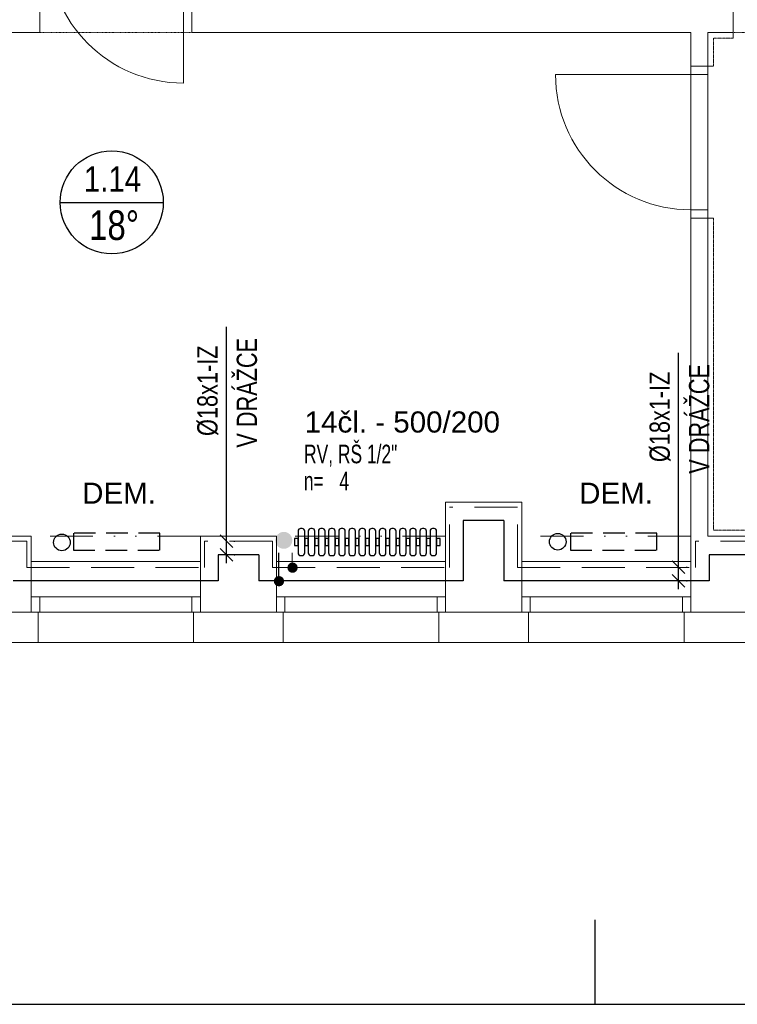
# Model space of a CAD drawing. Header units: millimetres. Extents: x 2424458 to 5109721, y -2781114 to -1335434.
# Tile 24 of 59: x 2470975 to 2475218, y -1390788 to -1384963. Entities that reach past the tile are written whole.
import ezdxf
from ezdxf.enums import TextEntityAlignment as Align

# ---------------------------------------------------------------- set-up
doc = ezdxf.new("R2010")
doc.units = ezdxf.units.MM
doc.header["$LTSCALE"] = 20
doc.header["$MEASUREMENT"] = 0
for name, pattern in [('Cerchovana', [0.27, 0.15, -0.06, 0, -0.06]), ('Cerchovana 2 tecky', [0.33, 0.15, -0.06, 0, -0.06, 0, -0.06]), ('DASHED', [19.05, 12.7, -6.35]), ('DASHED2', [9.525, 6.35, -3.175]), ('DIVIDE', [31.75, 12.7, -6.35, 0, -6.35, 0, -6.35])]:
    doc.linetypes.add(name, pattern=pattern)
for name, color, linetype in [('ARMATURY', 2, 'Continuous'), ('KOTY', 2, 'Continuous'), ('OKNA + IZOLANT', 7, 'Continuous'), ('ROZVODY', 6, 'Continuous'), ('slepák', 8, 'Continuous'), ('TZB_TOP rozvody', 6, 'Continuous'), ('TZB_TOP tělesa', 6, 'Continuous'), ('UT', 6, 'Continuous'), ('Čísla místností', 7, 'Continuous')]:
    doc.layers.add(name, color=color, linetype=linetype)
doc.layers.add('Rámečky', color=7, linetype='Continuous', lineweight=25)
doc.layers.add('TZB TEXT', color=3, linetype='Continuous', lineweight=18)
doc.styles.add('ARIEL', font='ARIAL.TTF')
doc.styles.add('ROMAN', font='ic-romans.shx')
doc.styles.add('ROMANS', font='ic-romans.shx', dxfattribs={"width": 0.8})
doc.styles.get("Standard").update_dxf_attribs({"font": 'ic-romans.shx', "width": 0.8})
doc.dimstyles.new('M50', dxfattribs={"dimtxt": 100, "dimasz": 60, "dimexe": 50, "dimexo": 150, "dimgap": 100, "dimtad": 1, "dimdec": 0, "dimzin": 0, "dimdsep": 46, "dimtxsty": 'Standard', "dimblk1": 'OBLIQUE', "dimblk2": 'OBLIQUE', "dimsah": 1, "dimcen": 0.09, "dimdle": 50, "dimclrd": 256, "dimclre": 256, "dimclrt": 256, "dimadec": 0, "dimazin": 0, "dimtfac": 1, "dimtdec": 0, "dimtofl": 0, "dimtmove": 1, "dimatfit": 3, "dimldrblk": 'OBLIQUE', "dimfxl": 1, "dimarcsym": 0})

# ---------------------------------------------------------------- blocks, each defined once
blk = doc.blocks.new('KOMPLEXNÍ OBJEKT_29')
at = {"layer": 'OKNA + IZOLANT', "color": 138, "linetype": 'Continuous', "lineweight": 13, "true_color": 0x005050, "transparency": 33554687}
for p, q in [((9.4272, -57.5967), (9.3872, -57.5967)), ((9.3872, -57.5967), (9.3872, -57.7767))]:
    blk.add_line(p, q, dxfattribs=at)
blk = doc.blocks.new('KOMPLEXNÍ OBJEKT_30')
at = {"layer": 'OKNA + IZOLANT', "color": 138, "linetype": 'Continuous', "lineweight": 13, "true_color": 0x005050, "transparency": 33554687}
for p, q in [((8.4272, -57.5967), (8.4672, -57.5967)), ((8.4672, -57.5967), (8.4672, -57.7767))]:
    blk.add_line(p, q, dxfattribs=at)
blk = doc.blocks.new('KOMPLEXNÍ OBJEKT_31')
at = {"layer": 'OKNA + IZOLANT', "color": 138, "linetype": 'Continuous', "lineweight": 13, "true_color": 0x005050, "transparency": 33554687}
for p, q in [((10.8772, -57.5967), (10.8372, -57.5967)), ((10.8372, -57.5967), (10.8372, -57.7767))]:
    blk.add_line(p, q, dxfattribs=at)
blk = doc.blocks.new('KOMPLEXNÍ OBJEKT_32')
at = {"layer": 'OKNA + IZOLANT', "color": 138, "linetype": 'Continuous', "lineweight": 13, "true_color": 0x005050, "transparency": 33554687}
for p, q in [((9.8772, -57.5967), (9.9172, -57.5967)), ((9.9172, -57.5967), (9.9172, -57.7767))]:
    blk.add_line(p, q, dxfattribs=at)
blk = doc.blocks.new('KOMPLEXNÍ OBJEKT_33')
at = {"layer": 'OKNA + IZOLANT', "color": 138, "linetype": 'Continuous', "lineweight": 13, "true_color": 0x005050, "transparency": 33554687}
for p, q in [((12.3272, -57.5967), (12.2872, -57.5967)), ((12.2872, -57.5967), (12.2872, -57.7767))]:
    blk.add_line(p, q, dxfattribs=at)
blk = doc.blocks.new('KOMPLEXNÍ OBJEKT_34')
at = {"layer": 'OKNA + IZOLANT', "color": 138, "linetype": 'Continuous', "lineweight": 13, "true_color": 0x005050, "transparency": 33554687}
for p, q in [((11.3272, -57.5967), (11.3672, -57.5967)), ((11.3672, -57.5967), (11.3672, -57.7767))]:
    blk.add_line(p, q, dxfattribs=at)
blk = doc.blocks.new('*U726', base_point=(52500, 0))
at = {"layer": 'Rámečky', "linetype": 'Continuous'}
for p, q in [((31500, 0), (31500, 250)), ((0, 0), (52500, 0))]:
    blk.add_line(p, q, dxfattribs=at)
blk = doc.blocks.new('_OBLIQUE')
at = {"color": 0, "linetype": 'ByBlock'}
blk.add_line((-0.5, -0.5), (0.5, 0.5), dxfattribs=at)
blk = doc.blocks.new('*D862')
at = {"layer": 'Defpoints', "color": 0}
for p in [(2474865.8, -1388202.9), (2474871.5, -1388202.9), (2474868, -1388282.9)]:
    blk.add_point(p, dxfattribs=at)
at = {"layer": 'KOTY', "linetype": 'Continuous', "lineweight": -2}
for p, q in [((2474871.5, -1388202.9), (2474871.5, -1386933.5)), ((2474871.5, -1388332.9), (2474871.5, -1388152.9)), ((2474915.8, -1388202.9), (2474921.5, -1388202.9)), ((2474918, -1388282.9), (2474921.5, -1388282.9))]:
    blk.add_line(p, q, dxfattribs=at)
at = {"layer": 'KOTY', "lineweight": -2, "xscale": 75, "yscale": 75, "zscale": 75}
for p, rotation in [((2474871.5, -1388202.9), 270), ((2474871.5, -1388282.9), 90)]:
    blk.add_blockref('_OBLIQUE', p, dxfattribs=dict(at, rotation=rotation))
at = {"layer": 'KOTY', "lineweight": -3, "insert": (2474761.5, -1387312.6), "char_height": 120, "attachment_point": 5, "rotation": 90, "style": 'ROMANS'}
blk.add_mtext('%%c18x1-IZ', dxfattribs=at)
blk = doc.blocks.new('*D864')
at = {"layer": 'Defpoints', "color": 0}
for p in [(2472191.3, -1388048.6), (2472197, -1388048.6), (2472193.5, -1388128.6)]:
    blk.add_point(p, dxfattribs=at)
at = {"layer": 'KOTY', "linetype": 'Continuous', "lineweight": -2}
for p, q in [((2472197, -1388048.6), (2472197, -1386779.2)), ((2472197, -1388178.6), (2472197, -1387998.6)), ((2472241.3, -1388048.6), (2472247, -1388048.6)), ((2472243.5, -1388128.6), (2472247, -1388128.6))]:
    blk.add_line(p, q, dxfattribs=at)
at = {"layer": 'KOTY', "lineweight": -2, "xscale": 75, "yscale": 75, "zscale": 75}
for p, rotation in [((2472197, -1388048.6), 270), ((2472197, -1388128.6), 90)]:
    blk.add_blockref('_OBLIQUE', p, dxfattribs=dict(at, rotation=rotation))
at = {"layer": 'KOTY', "lineweight": -3, "insert": (2472087, -1387158.3), "char_height": 120, "attachment_point": 5, "rotation": 90, "style": 'ROMANS'}
blk.add_mtext('%%c18x1-IZ', dxfattribs=at)
blk = doc.blocks.new('B')
at = {"layer": 'TZB_TOP rozvody', "lineweight": -3, "ltscale": 200}
blk.add_hatch(color=3, dxfattribs=at).paths.add_polyline_path([(32.4, 1.9, 1), (-28.8, 1.9, 1)])
blk.add_hatch(color=3, dxfattribs=at).paths.add_polyline_path([(32.4, 1.9, 1), (-28.8, 1.9, 1)])

msp = doc.modelspace()

# ---------------------------------------------------------------- hatches: boundary and pattern name
at = {"layer": 'UT'}
msp.add_hatch(color=3, dxfattribs=at).paths.add_polyline_path([(2472536.8, -1388093.3, 1), (2472536.8, -1387993.3, 1)])

# ---------------------------------------------------------------- linework, layer by layer
at = {"layer": 'ROZVODY', "color": 2, "linetype": 'Continuous'}
for centre in [(2474156.2, -1388051.2), (2471224.4, -1388055.2)]:
    msp.add_circle(centre, 49.3, dxfattribs=at)
at = {"layer": 'Rámečky'}
msp.add_line((2474376.9, -1390788.3), (2474376.9, -1390288.3), dxfattribs=at)
at = {"layer": 'slepák', "linetype": 'Continuous', "lineweight": 13, "transparency": 33554687}
for p, q in [((2471093.3, -1385037.9), (2471093.3, -1384437.9)), ((2471993.3, -1385037.9), (2471993.3, -1384437.9)), ((2475193.3, -1385037.9), (2475193.3, -1384437.9)), ((2471943.3, -1384537.9), (2471943.3, -1385337.9)), ((2471093.3, -1385037.9), (2467993.3, -1385037.9)), ((2474943.3, -1385037.9), (2471993.3, -1385037.9)), ((2474943.3, -1385037.9), (2474943.3, -1385237.9)), ((2475193.3, -1385037.9), (2475043.3, -1385037.9)), ((2475043.3, -1385037.9), (2475043.3, -1385237.9)), ((2475193.3, -1385037.9), (2475193.3, -1385072.9)), ((2475043.3, -1385237.9), (2474943.3, -1385237.9)), ((2474943.3, -1386137.9), (2474943.3, -1385237.9)), ((2475043.3, -1386137.9), (2475043.3, -1385237.9)), ((2475043.3, -1385237.9), (2475078.3, -1385237.9)), ((2474943.3, -1385287.9), (2474143.3, -1385287.9)), ((2475043.3, -1385287.9), (2474943.3, -1385287.9)), ((2475043.3, -1386087.9), (2474943.3, -1386087.9)), ((2475043.3, -1386137.9), (2474943.3, -1386137.9)), ((2474943.3, -1386137.9), (2474943.3, -1388467.9)), ((2475043.3, -1386137.9), (2475043.3, -1388017.9)), ((2475043.3, -1386137.9), (2475078.3, -1386137.9)), ((2473943.3, -1387817.9), (2473493.3, -1387817.9)), ((2473493.3, -1387817.9), (2473493.3, -1388467.9)), ((2473943.3, -1387817.9), (2473943.3, -1388467.9)), ((2471043.3, -1388017.9), (2469193.3, -1388017.9)), ((2471043.3, -1388017.9), (2471043.3, -1388467.9)), ((2472043.3, -1388017.9), (2472043.3, -1388467.9)), ((2472493.3, -1388017.9), (2472043.3, -1388017.9)), ((2472493.3, -1388017.9), (2472493.3, -1388467.9)), ((2475393.3, -1388017.9), (2475043.3, -1388017.9)), ((2472043.3, -1388167.9), (2471043.3, -1388167.9)), ((2473493.3, -1388167.9), (2472493.3, -1388167.9)), ((2474943.3, -1388167.9), (2473943.3, -1388167.9)), ((2472043.3, -1388377.9), (2471043.3, -1388377.9)), ((2471093.3, -1388377.9), (2471093.3, -1388467.9)), ((2471993.3, -1388377.9), (2471993.3, -1388467.9)), ((2473493.3, -1388377.9), (2472493.3, -1388377.9)), ((2472543.3, -1388377.9), (2472543.3, -1388467.9)), ((2473443.3, -1388377.9), (2473443.3, -1388467.9)), ((2474943.3, -1388377.9), (2473943.3, -1388377.9)), ((2473993.3, -1388377.9), (2473993.3, -1388467.9)), ((2474893.3, -1388377.9), (2474893.3, -1388467.9)), ((2471043.3, -1388467.9), (2469493.3, -1388467.9)), ((2472043.3, -1388467.9), (2471043.3, -1388467.9)), ((2472493.3, -1388467.9), (2472043.3, -1388467.9)), ((2473493.3, -1388467.9), (2472493.3, -1388467.9)), ((2473943.3, -1388467.9), (2473493.3, -1388467.9)), ((2474943.3, -1388467.9), (2473943.3, -1388467.9)), ((2475393.3, -1388467.9), (2474943.3, -1388467.9)), ((2471083.3, -1388647.9), (2469673.3, -1388647.9)), ((2471083.3, -1388647.9), (2472003.3, -1388647.9)), ((2472533.3, -1388647.9), (2472003.3, -1388647.9)), ((2472533.3, -1388647.9), (2473453.3, -1388647.9)), ((2473983.3, -1388647.9), (2473453.3, -1388647.9)), ((2473983.3, -1388647.9), (2474903.3, -1388647.9)), ((2475433.3, -1388647.9), (2474903.3, -1388647.9))]:
    msp.add_line(p, q, dxfattribs=at)
at = {"layer": 'slepák', "linetype": 'Cerchovana 2 tecky', "lineweight": 13, "transparency": 33554687}
for p, q in [((2471093.3, -1385037.9), (2471993.3, -1385037.9)), ((2475193.3, -1385037.9), (2476093.3, -1385037.9))]:
    msp.add_line(p, q, dxfattribs=at)
at = {"layer": 'slepák', "linetype": 'Cerchovana', "lineweight": 13, "transparency": 33554687}
for p, q in [((2475193.3, -1385072.9), (2475078.3, -1385072.9)), ((2475078.3, -1385072.9), (2475078.3, -1385237.9)), ((2475078.3, -1386137.9), (2475078.3, -1387982.9)), ((2475428.3, -1387982.9), (2475078.3, -1387982.9))]:
    msp.add_line(p, q, dxfattribs=at)
at = {"layer": 'slepák', "linetype": 'DIVIDE', "lineweight": 13, "transparency": 33554687}
for p, q in [((2472043.3, -1388017.9), (2471043.3, -1388017.9)), ((2473493.3, -1388017.9), (2472493.3, -1388017.9)), ((2474943.3, -1388017.9), (2473943.3, -1388017.9))]:
    msp.add_line(p, q, dxfattribs=at)
at = {"layer": 'slepák', "linetype": 'Continuous', "lineweight": 13, "transparency": 33554687}
for centre in [(2471943.3, -1384537.9), (2474943.3, -1385287.9)]:
    msp.add_arc(centre, 800, 180, 270, dxfattribs=at)
at = {"layer": 'TZB_TOP rozvody', "linetype": 'DASHED', "lineweight": 9}
for p, q in [((2473917.8, -1387846.5), (2473517.2, -1387846.5)), ((2473517.2, -1388203), (2473517.2, -1387846.5)), ((2473917.8, -1388203), (2473917.8, -1387846.5)), ((2471016.1, -1388048.7), (2469090.8, -1388048.6)), ((2471016.1, -1388203), (2471016.1, -1388048.7)), ((2472068.4, -1388203), (2472068.4, -1388048.7)), ((2472469, -1388048.7), (2472068.4, -1388048.7)), ((2472469, -1388203), (2472469, -1388048.7)), ((2475372.2, -1388048.7), (2474971.7, -1388048.7)), ((2474971.7, -1388203), (2474971.7, -1388048.7)), ((2472586.3, -1388203), (2472586.3, -1388117.1)), ((2471016.1, -1388203), (2472068.4, -1388203)), ((2472469, -1388203), (2473517.2, -1388203)), ((2473917.8, -1388203), (2474971.7, -1388203))]:
    msp.add_line(p, q, dxfattribs=at)
at = {"layer": 'TZB_TOP rozvody', "lineweight": -3, "ltscale": 20}
for p, q in [((2473597.2, -1387926.5), (2473597.1, -1388283)), ((2473837.8, -1387926.5), (2473597.2, -1387926.5)), ((2473837.8, -1387926.5), (2473837.8, -1388282.8)), ((2472506.3, -1388283), (2472506.3, -1388117.1)), ((2472148.4, -1388128.7), (2472148.4, -1388283)), ((2472389, -1388128.7), (2472148.4, -1388128.7)), ((2472389, -1388128.7), (2472389.1, -1388282.8)), ((2475292.3, -1388128.7), (2475051.6, -1388128.7)), ((2475051.6, -1388128.7), (2475051.6, -1388283)), ((2472148.4, -1388283), (2470936.1, -1388282.8)), ((2473597.1, -1388283), (2472389.1, -1388282.8)), ((2475051.6, -1388283), (2473837.8, -1388282.8))]:
    msp.add_line(p, q, dxfattribs=at)
at = {"layer": 'TZB_TOP tělesa', "color": 2, "linetype": 'DASHED2', "lineweight": -3}
for points in [[(2471292.2, -1388101.1), (2471804.1, -1388101.1), (2471804, -1388001.1), (2471292.1, -1388001.1)], [(2474231.1, -1388101.1), (2474743, -1388101.1), (2474743, -1388001.1), (2474231.1, -1388001.1)]]:
    msp.add_lwpolyline(points, close=True, dxfattribs=at)
at = {"layer": 'UT', "color": 2}
msp.add_line((2471214.3, -1386043.8), (2471823.9, -1386043.8), dxfattribs=at)
at = {"layer": 'UT', "color": 1}
for points in [[(2472621.2, -1387988.1), (2472621.2, -1388118.1, 0.414214), (2472636.2, -1388133.1), (2472645.2, -1388133.1, 0.414214), (2472660.2, -1388118.1), (2472660.2, -1387988.1, 0.414214), (2472645.2, -1387973.1), (2472636.2, -1387973.1, 0.414214)], [(2472681.2, -1387988.1), (2472681.2, -1388118.1, 0.414214), (2472696.2, -1388133.1), (2472705.2, -1388133.1, 0.414214), (2472720.2, -1388118.1), (2472720.2, -1387988.1, 0.414214), (2472705.2, -1387973.1), (2472696.2, -1387973.1, 0.414214)], [(2472741.2, -1387988.1), (2472741.2, -1388118.1, 0.414214), (2472756.2, -1388133.1), (2472765.2, -1388133.1, 0.414214), (2472780.2, -1388118.1), (2472780.2, -1387988.1, 0.414214), (2472765.2, -1387973.1), (2472756.2, -1387973.1, 0.414214)], [(2472801.2, -1387988.1), (2472801.2, -1388118.1, 0.414214), (2472816.2, -1388133.1), (2472825.2, -1388133.1, 0.414214), (2472840.2, -1388118.1), (2472840.2, -1387988.1, 0.414214), (2472825.2, -1387973.1), (2472816.2, -1387973.1, 0.414214)], [(2472861.2, -1387988.1), (2472861.2, -1388118.1, 0.414214), (2472876.2, -1388133.1), (2472885.2, -1388133.1, 0.414214), (2472900.2, -1388118.1), (2472900.2, -1387988.1, 0.414214), (2472885.2, -1387973.1), (2472876.2, -1387973.1, 0.414214)], [(2472921.2, -1387988.1), (2472921.2, -1388118.1, 0.414214), (2472936.2, -1388133.1), (2472945.2, -1388133.1, 0.414214), (2472960.2, -1388118.1), (2472960.2, -1387988.1, 0.414214), (2472945.2, -1387973.1), (2472936.2, -1387973.1, 0.414214)], [(2472981.2, -1387988.1), (2472981.2, -1388118.1, 0.414214), (2472996.2, -1388133.1), (2473005.2, -1388133.1, 0.414214), (2473020.2, -1388118.1), (2473020.2, -1387988.1, 0.414214), (2473005.2, -1387973.1), (2472996.2, -1387973.1, 0.414214)], [(2473041.2, -1387988.1), (2473041.2, -1388118.1, 0.414214), (2473056.2, -1388133.1), (2473065.2, -1388133.1, 0.414214), (2473080.2, -1388118.1), (2473080.2, -1387988.1, 0.414214), (2473065.2, -1387973.1), (2473056.2, -1387973.1, 0.414214)], [(2473101.2, -1387988.1), (2473101.2, -1388118.1, 0.414214), (2473116.2, -1388133.1), (2473125.2, -1388133.1, 0.414214), (2473140.2, -1388118.1), (2473140.2, -1387988.1, 0.414214), (2473125.2, -1387973.1), (2473116.2, -1387973.1, 0.414214)], [(2473161.2, -1387988.1), (2473161.2, -1388118.1, 0.414214), (2473176.2, -1388133.1), (2473185.2, -1388133.1, 0.414214), (2473200.2, -1388118.1), (2473200.2, -1387988.1, 0.414214), (2473185.2, -1387973.1), (2473176.2, -1387973.1, 0.414214)], [(2473221.2, -1387988.1), (2473221.2, -1388118.1, 0.414214), (2473236.2, -1388133.1), (2473245.2, -1388133.1, 0.414214), (2473260.2, -1388118.1), (2473260.2, -1387988.1, 0.414214), (2473245.2, -1387973.1), (2473236.2, -1387973.1, 0.414214)], [(2473281.2, -1387988.1), (2473281.2, -1388118.1, 0.414214), (2473296.2, -1388133.1), (2473305.2, -1388133.1, 0.414214), (2473320.2, -1388118.1), (2473320.2, -1387988.1, 0.414214), (2473305.2, -1387973.1), (2473296.2, -1387973.1, 0.414214)], [(2473341.2, -1387988.1), (2473341.2, -1388118.1, 0.414214), (2473356.2, -1388133.1), (2473365.2, -1388133.1, 0.414214), (2473380.2, -1388118.1), (2473380.2, -1387988.1, 0.414214), (2473365.2, -1387973.1), (2473356.2, -1387973.1, 0.414214)], [(2473401.2, -1387988.1), (2473401.2, -1388118.1, 0.414214), (2473416.2, -1388133.1), (2473425.2, -1388133.1, 0.414214), (2473440.2, -1388118.1), (2473440.2, -1387988.1, 0.414214), (2473425.2, -1387973.1), (2473416.2, -1387973.1, 0.414214)]]:
    msp.add_lwpolyline(points, format="xyb", close=True, dxfattribs=at)
for points in [[(2472600.2, -1388033.1), (2472600.2, -1388073.1), (2472621.2, -1388073.1), (2472621.2, -1388033.1)], [(2472660.2, -1388033.1), (2472660.2, -1388073.1), (2472681.2, -1388073.1), (2472681.2, -1388033.1)], [(2472720.2, -1388033.1), (2472720.2, -1388073.1), (2472741.2, -1388073.1), (2472741.2, -1388033.1)], [(2472780.2, -1388033.1), (2472780.2, -1388073.1), (2472801.2, -1388073.1), (2472801.2, -1388033.1)], [(2472840.2, -1388033.1), (2472840.2, -1388073.1), (2472861.2, -1388073.1), (2472861.2, -1388033.1)], [(2472900.2, -1388033.1), (2472900.2, -1388073.1), (2472921.2, -1388073.1), (2472921.2, -1388033.1)], [(2472960.2, -1388033.1), (2472960.2, -1388073.1), (2472981.2, -1388073.1), (2472981.2, -1388033.1)], [(2473020.2, -1388033.1), (2473020.2, -1388073.1), (2473041.2, -1388073.1), (2473041.2, -1388033.1)], [(2473080.2, -1388033.1), (2473080.2, -1388073.1), (2473101.2, -1388073.1), (2473101.2, -1388033.1)], [(2473140.2, -1388033.1), (2473140.2, -1388073.1), (2473161.2, -1388073.1), (2473161.2, -1388033.1)], [(2473200.2, -1388033.1), (2473200.2, -1388073.1), (2473221.2, -1388073.1), (2473221.2, -1388033.1)], [(2473260.2, -1388033.1), (2473260.2, -1388073.1), (2473281.2, -1388073.1), (2473281.2, -1388033.1)], [(2473320.2, -1388033.1), (2473320.2, -1388073.1), (2473341.2, -1388073.1), (2473341.2, -1388033.1)], [(2473380.2, -1388033.1), (2473380.2, -1388073.1), (2473401.2, -1388073.1), (2473401.2, -1388033.1)], [(2473440.2, -1388033.1), (2473440.2, -1388073.1), (2473461.2, -1388073.1), (2473461.2, -1388033.1)]]:
    msp.add_lwpolyline(points, close=True, dxfattribs=at)
at = {"layer": 'UT', "color": 2}
msp.add_circle((2471519.1, -1386043.8), 304.8, dxfattribs=at)

# ---------------------------------------------------------------- block references
at = {"layer": 'slepák', "linetype": 'Continuous', "lineweight": 13, "transparency": 33554687}
msp.add_blockref('*U726', (2495376.9, -1390788.3), dxfattribs=at)
at = {"layer": 'slepák', "linetype": 'Continuous', "lineweight": 13, "transparency": 33554687, "xscale": 1000, "yscale": 1000, "zscale": 1000}
for name in ['KOMPLEXNÍ OBJEKT_30', 'KOMPLEXNÍ OBJEKT_29', 'KOMPLEXNÍ OBJEKT_32', 'KOMPLEXNÍ OBJEKT_31', 'KOMPLEXNÍ OBJEKT_34', 'KOMPLEXNÍ OBJEKT_33']:
    msp.add_blockref(name, (2462616.1, -1330871.2), dxfattribs=at)
at = {"layer": 'UT', "lineweight": -3, "xscale": -1, "rotation": 180}
for p in [(2472586.3, -1388203), (2472506.3, -1388283)]:
    msp.add_blockref('B', p, dxfattribs=at)

# ---------------------------------------------------------------- texts
at = {"layer": 'ARMATURY', "color": 3, "style": 'ARIEL', "width": 0.8}
msp.add_text('18°', height=175, dxfattribs=at).set_placement((2471384.8, -1386318.8), align=Align.BOTTOM_LEFT)
at = {"layer": 'KOTY', "lineweight": -3, "char_height": 120, "width": 748.571, "attachment_point": 5, "rotation": 90, "style": 'ROMANS'}
for insert in [(2472318.9, -1387170.3), (2474993.4, -1387324.6)]:
    msp.add_mtext('V DRÁŽCE', dxfattribs=dict(at, insert=insert))
at = {"layer": 'TZB TEXT', "style": 'ARIEL'}
for s, p in [('14čl. - 500/200', (2472659.9, -1387443.1)), ('DEM.', (2471344, -1387864.4)), ('DEM.', (2474282.9, -1387864.4))]:
    msp.add_text(s, height=125, dxfattribs=at).set_placement(p, align=Align.BOTTOM_LEFT)
at = {"layer": 'TZB TEXT', "style": 'ROMAN', "width": 0.7}
for s, p in [('RV, RŠ 1/2"', (2472656.2, -1387620.4)), ('4', (2472865.5, -1387780.2)), ('n=', (2472655, -1387780.2))]:
    msp.add_text(s, height=110, dxfattribs=at).set_placement(p, align=Align.BOTTOM_LEFT)
at = {"layer": 'Čísla místností', "color": 7, "insert": (2471354.5, -1385830.4), "char_height": 150, "attachment_point": 1, "style": 'ARIEL'}
msp.add_mtext('\\W0.83;1.14', dxfattribs=at)

# ---------------------------------------------------------------- dimensions: what is measured, and where the dimension line sits
at = {"layer": 'KOTY', "linetype": 'Continuous', "lineweight": -3}
for base, p1, p2, picture, middle in [((2472197, -1388048.6), (2472193.5, -1388128.6), (2472191.3, -1388048.6), '*D864', (2472197, -1387158.3)), ((2474871.5, -1388202.9), (2474868, -1388282.9), (2474865.8, -1388202.9), '*D862', (2474871.5, -1387312.6))]:
    dim = msp.add_linear_dim(base=base, p1=p1, p2=p2, angle=90, text='%%c18x1-IZ', dimstyle='M50', override={"dimscale": 1, "dimtxt": 120, "dimasz": 75, "dimexe": 50, "dimexo": 50, "dimgap": 50, "dimtxsty": 'ROMANS'}, dxfattribs=at)
    dim.commit()
    dim.dimension.update_dxf_attribs({"geometry": picture, "text_midpoint": middle, "dimtype": 160})

doc.saveas('drawing.dxf')
